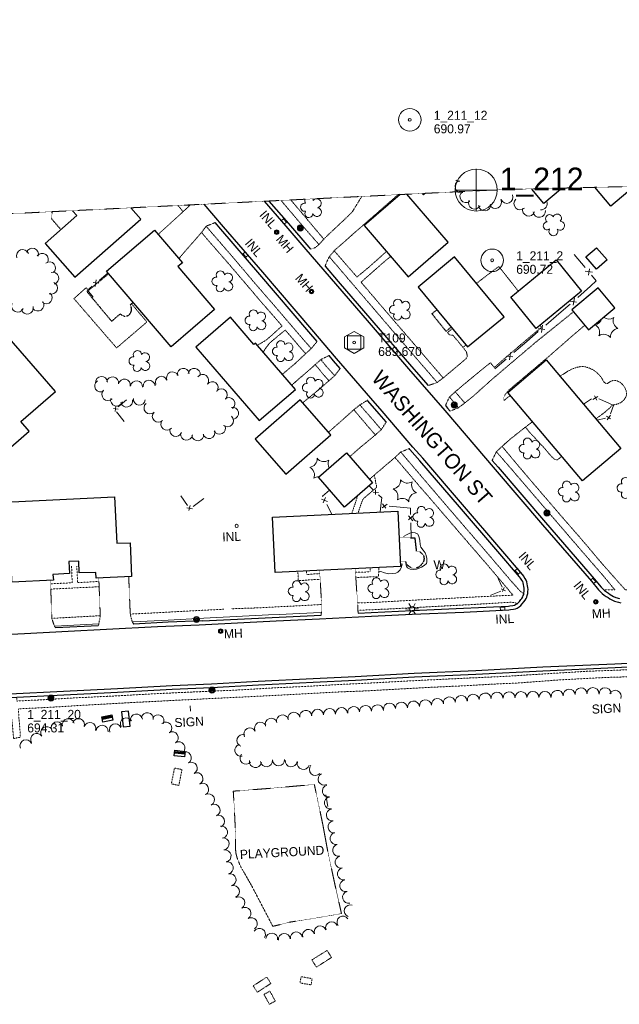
# Model space of a CAD drawing. Extents: x 863487 to 870045, y 569252 to 575761.
# Tile 34 of 66: x 866346 to 866745, y 572063 to 572718. Entities that reach past the tile are written whole.
import ezdxf
from ezdxf.enums import TextEntityAlignment as Align

# ---------------------------------------------------------------- set-up
doc = ezdxf.new("R2010")
doc.units = 0
doc.header["$LTSCALE"] = 0.005
doc.header["$MEASUREMENT"] = 0
doc.linetypes.add('DGN Style 3', pattern=[37.5, 25, -12.5])
doc.linetypes.add('DGN Style 5', pattern=[20, 10, -10])
for name, color, linetype, lineweight in [('E_BLD', 241, 'Continuous', 25), ('E_BMGRD', 2, 'Egr', 15), ('E_DRN_Grate', 5, 'Continuous', 15), ('E_DTM_RandomShots', 50, 'Continuous', 53), ('E_DWY', 2, 'DGN Style 3', 15), ('E_DWY_PE', 2, 'DGN Style 3', 15), ('E_LAND_Vegetation', 3, 'Continuous', 15), ('E_MAP_Control', 4, 'Continuous', 15), ('E_MAP_Limits', 3, 'DGN Style 3', 15), ('E_MAP_PassPoints', 40, 'Continuous', 15), ('E_MISCPROP', 30, 'Continuous', 15), ('E_MISCPROP_HvyDash', 241, 'DGN Style 3', 25), ('E_MISCPROP_HvyLine', 241, 'Continuous', 25), ('E_MISCPROP_Railing', 30, 'Continuous', 15), ('E_PATH_Sidewalk', 2, 'DGN Style 5', 15), ('E_RDWY', 21, 'Continuous', 25), ('E_RDWY_AsphConc', 200, 'Continuous', 25), ('E_RDWY_Name', 21, 'Continuous', 15)]:
    doc.layers.add(name, color=color, linetype=linetype, lineweight=lineweight)
doc.styles.add('Style-IGR_FONT_0', font='IGR_FONT_0.shx')
doc.styles.add('Style-IGR_FONT_1', font='IGR_FONT_1.shx')
doc.linetypes.add('Egr', pattern='A,20,[34,dgnlstyle-ewdotudls.shx,S=0.03732,R=0,X=0,Y=0],20', length=40)

# ---------------------------------------------------------------- blocks, each defined once
blk = doc.blocks.new('TP')
at = {"layer": 'E_MAP_Control', "color": 161, "linetype": 'Continuous', "lineweight": 0, "flags": 128}
for points in [[(-6.41, 3.76), (-6.41, -3.63), (0.05, -7.35), (6.44, -3.69), (6.44, 3.64), (-0.08, 7.36)], [(-4.5, -4.5), (-4.5, 4.5), (4.5, 4.5), (4.5, -4.5)]]:
    blk.add_lwpolyline(points, close=True, dxfattribs=at)
at = {"layer": 'E_MAP_Control', "color": 161, "linetype": 'Continuous', "lineweight": 0}
blk.add_circle((0, 0), 0.871, dxfattribs=at)
blk = doc.blocks.new('PP')
at = {"layer": 'E_MAP_PassPoints', "color": 40, "linetype": 'Continuous', "lineweight": 0}
for radius in [7.5, 0.96]:
    blk.add_circle((0, 0), radius, dxfattribs=at)
blk = doc.blocks.new('PHOTOC')
at = {"layer": 'E_MAP_Limits', "color": 73, "linetype": 'Continuous', "lineweight": 0}
for p, q in [((0.12, 14.06), (0.06, -13.8)), ((-13.79, 0.03), (14.12, 0.01))]:
    blk.add_line(p, q, dxfattribs=at)
blk.add_circle((0.17, 0.04), 14, dxfattribs=at)
blk = doc.blocks.new('INLT')
at = {"layer": 'E_MISCPROP_Railing', "color": 40, "linetype": 'Continuous', "lineweight": 0, "flags": 128}
blk.add_lwpolyline([(3, -2), (3, 0), (0, 0), (0, -2), (3, -2)], dxfattribs=at)
blk = doc.blocks.new('INL_2')
at = {"layer": 'E_MISCPROP_Railing', "color": 40, "linetype": 'Continuous', "lineweight": 0, "style": 'Style-IGR_FONT_0'}
blk.add_text('INL', height=6, rotation=0.00004, dxfattribs=at).set_placement((-5.74, -3.01))
blk = doc.blocks.new('INL_3')
at = {"layer": 'E_MISCPROP_Railing', "color": 40, "linetype": 'Continuous', "lineweight": 0, "style": 'Style-IGR_FONT_0'}
blk.add_text('INL', height=6, rotation=0.00008, dxfattribs=at).set_placement((-5.74, -3.01))
blk = doc.blocks.new('INL_4')
at = {"layer": 'E_MISCPROP_Railing', "color": 40, "linetype": 'Continuous', "lineweight": 0, "style": 'Style-IGR_FONT_0'}
blk.add_text('INL', height=6, rotation=0.00017, dxfattribs=at).set_placement((-5.74, -3.01))
blk = doc.blocks.new('INL_5')
at = {"layer": 'E_MISCPROP_Railing', "color": 40, "linetype": 'Continuous', "lineweight": 0, "style": 'Style-IGR_FONT_0'}
blk.add_text('INL', height=6, rotation=359.99991, dxfattribs=at).set_placement((-5.74, -3.01))
blk = doc.blocks.new('INL_6')
at = {"layer": 'E_MISCPROP_Railing', "color": 40, "linetype": 'Continuous', "lineweight": 0, "style": 'Style-IGR_FONT_0'}
blk.add_text('INL', height=6, rotation=359.99994, dxfattribs=at).set_placement((-5.74, -3.01))
blk = doc.blocks.new('INL_11')
at = {"layer": 'E_MISCPROP_Railing', "color": 40, "linetype": 'Continuous', "lineweight": 0, "style": 'Style-IGR_FONT_0'}
blk.add_text('INL', height=6, rotation=0.00001, dxfattribs=at).set_placement((-5.74, -3.01))
blk = doc.blocks.new('MHO')
at = {"layer": 'E_DRN_Grate', "color": 20, "linetype": 'Continuous', "lineweight": 0}
for centre, radius in [((0.06, 0.01), 1.5), ((0.07, 0.01), 1.22), ((0.06, 0), 0.968), ((0.03, -0.01), 0.605)]:
    blk.add_circle(centre, radius, dxfattribs=at)
blk = doc.blocks.new('MHO_1')
at = {"layer": 'E_DRN_Grate', "color": 20, "linetype": 'Continuous', "lineweight": 0}
for centre, radius in [((0.06, 0.01), 1.5), ((0.07, 0.01), 1.22), ((0.06, 0), 0.968), ((0.03, -0.01), 0.605)]:
    blk.add_circle(centre, radius, dxfattribs=at)
blk = doc.blocks.new('POLE_1')
at = {"layer": 'E_MISCPROP', "color": 20, "linetype": 'Continuous', "lineweight": 0}
for centre, radius in [((-0.01, 0.02), 2.02), ((-0.01, 0.03), 1.52), ((0, -0.01), 1.01), ((0, 0), 0.502)]:
    blk.add_circle(centre, radius, dxfattribs=at)
blk = doc.blocks.new('LTP_1')
at = {"layer": 'E_MISCPROP', "color": 20, "linetype": 'Continuous', "lineweight": 0}
for p, q in [((-1.63, 0.07), (-4.24, 0.14)), ((-0.8, 1.43), (-2, 3.73)), ((0.9, 1.42), (2.27, 3.65)), ((-0.88, -1.42), (-2.24, -3.61)), ((0.76, -1.47), (2, -3.65)), ((1.64, -0.02), (4.16, -0.09))]:
    blk.add_line(p, q, dxfattribs=at)
blk.add_circle((0, 0), 1.64, dxfattribs=at)
blk = doc.blocks.new('SIGN_1')
at = {"layer": 'E_MISCPROP', "color": 20, "linetype": 'Continuous', "lineweight": 0, "style": 'Style-IGR_FONT_0'}
blk.add_text('SIGN', height=6, rotation=0.00002, dxfattribs=at).set_placement((-9.61, -0.01), align=Align.MIDDLE_LEFT)
blk = doc.blocks.new('PLAY')
at = {"layer": 'E_BMGRD', "color": 51, "linetype": 'Continuous', "lineweight": 0, "style": 'Style-IGR_FONT_0'}
blk.add_text('PLAYGROUND', height=6, rotation=359.99992, dxfattribs=at).set_placement((-1.19, -0.3), align=Align.MIDDLE_CENTER)
blk = doc.blocks.new('TREE')
at = {"layer": 'E_LAND_Vegetation', "color": 93, "linetype": 'Continuous', "lineweight": 0}
for centre, radius, start, end in [((-1.47, 4.28), 2.78, 1.39463, 209.16762), ((-4.47, 0.2), 2.78, 78.07164, 279.08269), ((3.57, 2.42), 2.97, 278.42374, 139.65762), ((-2.01, -4.2), 2.61, 140.77979, 358.71239), ((3.46, -3.43), 2.97, 196.07455, 79.04782)]:
    blk.add_arc(centre, radius, start, end, dxfattribs=at)
blk = doc.blocks.new('PINEL')
at = {"layer": 'E_LAND_Vegetation', "color": 93, "linetype": 'Continuous', "lineweight": 0}
for centre, start, end in [((-8.14, 7.32), 275.21134, 0.97625), ((2.26, 10.71), 215.21134, 300.97625), ((-10.4, -3.39), 335.21134, 60.97625), ((10.41, 3.41), 155.21135, 240.97626), ((-2.25, -10.7), 35.21135, 120.97626), ((8.15, -7.3), 95.21135, 180.97626)]:
    blk.add_arc(centre, 5.72, start, end, dxfattribs=at)
blk = doc.blocks.new('WAL_1')
at = {"layer": 'E_MISCPROP_Railing', "color": 40, "linetype": 'Continuous', "lineweight": 0, "style": 'Style-IGR_FONT_0'}
blk.add_text('W', height=6, rotation=0.00001, dxfattribs=at).set_placement((-2.27, -0.34), align=Align.MIDDLE_LEFT)

msp = doc.modelspace()

# ---------------------------------------------------------------- linework, layer by layer
at = {"layer": 'E_BLD'}
for p, q in [((866410.39, 572369.87, 696.81), (866419.24, 572370.28, 697.41)), ((866420.16, 572347.73, 696.88), (866420.28, 572347.73, 697.45))]:
    msp.add_line(p, q, dxfattribs=at)
for points in [[(866369.53, 572470.92, 697.04), (866294.3, 572557.14, 696.93)], [(866334.6, 572429.25, 697.13), (866352.08, 572444.45, 697.04), (866346.46, 572450.96, 701.69), (866369.53, 572470.92, 697.04)], [(866420.16, 572347.73, 696.88), (866396.57, 572346.63, 696.78), (866396.52, 572350.38, 697.09), (866385.41, 572350.12, 696.67), (866385.1, 572358.09, 696.94), (866378.52, 572357.81, 697.26), (866378.87, 572349.68, 696.93), (866367.93, 572349.1, 697.3), (866368.2, 572345.25, 696.86), (866340.59, 572343.94, 696.75), (866340.47, 572347.91, 697.34), (866329.58, 572347.42, 696.79), (866329.17, 572355.47, 697.41), (866322.55, 572355.15, 697.7), (866322.98, 572347.1, 697.04), (866312.03, 572346.51, 697.03), (866312.25, 572342.63, 696.88), (866288.72, 572341.58, 696.89), (866287.13, 572371.82, 696.98), (866296.22, 572372.29, 696.89), (866294.76, 572395.34, 696.81), (866408.9, 572400.84, 696.82), (866410.39, 572369.87, 696.81)], [(866419.24, 572370.28, 697.41), (866420.28, 572347.73, 697.45)]]:
    msp.add_polyline3d(points, dxfattribs=at)
at = {"layer": 'E_DTM_RandomShots', "linetype": 'Continuous'}
for points in [[(866400.98, 572253.28), (866406.94, 572254.58)], [(866449.3, 572230.87), (866455.37, 572230.25)]]:
    msp.add_lwpolyline(points, dxfattribs=at)
at = {"layer": 'E_DWY', "color": 51, "linetype": 'DGN Style 3', "flags": 128}
for points in [[(866539.34, 572565.61), (866542.3, 572566.6), (866543.37, 572567.38), (866544.84, 572568.58), (866549.07, 572573.26), (866563.75, 572587.1), (866567.2, 572590.54), (866573.48, 572600.76)], [(866597.62, 572601.95), (866569.12, 572577), (866555.28, 572564.77), (866551.65, 572560.28), (866549.99, 572556.8), (866549.08, 572554.33)], [(866459.02, 572595.14), (866458.66, 572594.42), (866454.65, 572590.77), (866451.14, 572587.49), (866443.99, 572580.98), (866437.96, 572575.51)], [(866475.82, 572583.32), (866469.94, 572581.01), (866466.79, 572576.73), (866461.24, 572570.43), (866455.92, 572564.32), (866452.95, 572560.85), (866451.76, 572559.36)], [(866677.6, 572537.85), (866674.2, 572542.18), (866664.75, 572554.14), (866657.22, 572548.54), (866649.89, 572542.95)], [(866632.31, 572457.86), (866637.86, 572460.11), (866641.99, 572463.24), (866647.54, 572467.7), (866658.83, 572477.81), (866660.64, 572479.4), (866689.08, 572503.55), (866714.34, 572523.92)], [(866629.14, 572461.55), (866631.83, 572467.2), (866631.81, 572467.19), (866635.88, 572470.88), (866642.6, 572476.58), (866654.89, 572486.7), (866659.15, 572490.05), (866661.68, 572486.95), (866679.53, 572502.27), (866693.15, 572513.66), (866692.16, 572515.02)], [(866721.83, 572514.95), (866717.71, 572511.42), (866714.98, 572509.09), (866699.05, 572495.15), (866671.32, 572471.75), (866669.86, 572470.04), (866668.79, 572468.62), (866668.24, 572467.63), (866668.08, 572466.76), (866668.06, 572466.01), (866668.11, 572465.22), (866668.14, 572464.87), (866671.05, 572467.3), (866672.49, 572468.36)], [(866543.79, 572504.21), (866539.96, 572499.66), (866529.37, 572489.79), (866524.72, 572485.8), (866520.58, 572482.38)], [(866642.85, 572501.88), (866640.87, 572500.33), (866643.15, 572497.24), (866643.78, 572494.63), (866643.31, 572493.44), (866642.73, 572492.64), (866637.99, 572488.58), (866627.77, 572480.05), (866623.69, 572476.91), (866617.62, 572474.85)], [(866551.71, 572494.84), (866546.35, 572492.27), (866542.44, 572488.78), (866537.55, 572484.43), (866531.98, 572479.65), (866529.32, 572477.3), (866526.81, 572475.15)], [(866559.12, 572486.18), (866555.42, 572481.41), (866551.55, 572478.03), (866543.81, 572471.31), (866534.27, 572463.47)], [(866577.3, 572465.13), (866572.19, 572462), (866568.03, 572458.65), (866558.68, 572450.28), (866554.13, 572446.33), (866551.36, 572443.88)], [(866589.81, 572450.68), (866586.52, 572445.58), (866582.65, 572442.11), (866570.95, 572432.39), (866565.51, 572427.54)], [(866660.3, 572425.11), (866663.09, 572430.85), (866666.72, 572434.28), (866672.37, 572439.24), (866681.18, 572446.26), (866685.1, 572449.24), (866687.21, 572450.92)], [(866605.02, 572432.93), (866599.32, 572430.53), (866595.39, 572426.87), (866581.88, 572415.34), (866578.61, 572412.43)], [(866546.53, 572322.13), (866546.72, 572328.93), (866546.71, 572328.92), (866546.42, 572335.09), (866545.78, 572346.02), (866545.55, 572349.76), (866545.46, 572351.94)], [(866571.17, 572323.44), (866570.89, 572325.11), (866570.78, 572330.14), (866570.02, 572339.28), (866569.58, 572346.53), (866569.4, 572350.64), (866569.32, 572353.1)], [(866487.94, 572204.89), (866511.62, 572206.7), (866541.92, 572209.36), (866547.61, 572182.43), (866550.84, 572164.9), (866555.48, 572143.36), (866559.97, 572123.39), (866539.3, 572119.84), (866525.57, 572117.7), (866514.24, 572114.9)], [(866514.28, 572114.91), (866499.91, 572142.45), (866497.7, 572146.26), (866492.99, 572154.49), (866491.95, 572156.82), (866490.4, 572160.81), (866489.76, 572163.43), (866489.45, 572165.96), (866489.33, 572169.13), (866489.38, 572172.92), (866489.42, 572176.2), (866489.25, 572179.28), (866489.21, 572182.99), (866488.96, 572185.51), (866488.87, 572188.74), (866488.77, 572191.18), (866487.94, 572204.89)]]:
    msp.add_lwpolyline(points, dxfattribs=at)
at = {"layer": 'E_DWY_PE'}
for points in [[(866367.19, 572319.68, 693.35), (866366.23, 572345.16, 694.48)], [(866398.43, 572346.72, 694.48), (866399.42, 572321.4, 692.42)], [(866419.36, 572322.47, 691.87), (866418.34, 572347.64, 694.45)], [(866367.19, 572319.68, 693.35), (866368.98, 572314.45, 0), (866369.76, 572313.64, 0)]]:
    msp.add_polyline3d(points, dxfattribs=at)
at = {"layer": 'E_LAND_Vegetation', "color": 93, "linetype": 'Continuous'}
msp.add_line((866549.61, 572202.51), (866550.92, 572194.61), dxfattribs=at)
for centre, radius, start, end in [((866638.21, 572615.07), 4.09, 238.90389, 277.77272), ((866639.66, 572607.34), 4.09, 111.19269, 286.25448), ((866538.4, 572597.84), 2.78, 157.31379, 211.70298), ((866538.4, 572597.84), 2.78, 3.92998, 28.31452), ((866543.52, 572596.21), 2.97, 280.95909, 142.19297), ((866642.9, 572600.77), 4.09, 126.90402, 306.8887), ((866648.57, 572596.49), 4.09, 152.77441, 332.75908), ((866662.42, 572596.89), 4.09, 205.62647, 25.61115), ((866669.98, 572600.24), 4.09, 202.92361, 22.90829), ((866678.92, 572595.89), 4.09, 133.45381, 313.43849), ((866535.58, 572593.63), 2.78, 80.607, 281.61804), ((866543.66, 572590.35), 2.97, 198.60991, 81.58318), ((866655.28, 572595.25), 4.09, 185.89688, 5.88156), ((866684.65, 572591.81), 4.09, 162.38217, 342.36685), ((866692.82, 572595.94), 4.09, 264.84885, 24.85731), ((866538.23, 572589.35), 2.61, 143.31514, 1.24775), ((866691.65, 572590.99), 4.09, 187.36777, 7.35245), ((866347.73, 572561.33), 4.03, 19.62269, 199.60736), ((866354.2, 572562.28), 4.03, 340.72153, 160.70621), ((866360.75, 572558.89), 4.03, 324.16951, 144.15418), ((866365.6, 572553.22), 4.03, 308.71817, 128.70285), ((866367.74, 572546.36), 4.03, 285.91206, 105.89673), ((866366.93, 572539.78), 4.03, 248.18541, 68.17008), ((866363.38, 572533.34), 4.03, 231.00501, 50.98969), ((866344.41, 572527.81), 4.03, 154.93673, 334.92141), ((866350.81, 572526.45), 4.03, 194.58616, 14.57084), ((866357.8, 572528.49), 4.03, 214.82003, 34.80471), ((866727.87, 572521.04), 5.72, 277.74676, 344.11688), ((866738.11, 572524.9), 5.72, 231.22771, 303.51167), ((866746.57, 572517.96), 5.72, 157.74676, 243.51167), ((866726.09, 572510.25), 5.72, 337.74676, 63.51167), ((866734.55, 572503.31), 5.72, 37.74676, 123.51167), ((866744.79, 572507.16), 5.72, 97.74677, 183.51168), ((866400.21, 572476.88), 4, 4.56973, 184.55441), ((866407.61, 572476.67), 4, 349.84516, 169.82984), ((866440.09, 572477.03), 4, 21.95102, 201.93569), ((866447.51, 572480), 4, 21.69278, 201.67746), ((866454.6, 572482.33), 4, 7.54728, 187.53195), ((866461.94, 572482.33), 4, 351.68439, 171.66907), ((866467.56, 572478.35), 4, 322.45552, 142.4402), ((866399.73, 572474.7), 4, 121.87108, 301.85576), ((866415.43, 572475.22), 4, 348.71274, 168.69742), ((866423.56, 572474.09), 4, 354.77269, 174.75737), ((866431.88, 572474.43), 4, 4.2628, 184.24748), ((866473.9, 572473.47), 4, 322.45552, 142.4402), ((866404.48, 572468.94), 4, 135.21926, 315.20394), ((866479.98, 572468.69), 4, 315.35806, 135.34273), ((866410.28, 572465.23), 4, 163.84229, 343.82697), ((866416.92, 572464.53), 4, 193.56359, 13.54827), ((866425.41, 572465.83), 4, 174.21148, 354.19616), ((866432.52, 572459.99), 4, 131.14755, 311.13223), ((866485, 572462.87), 4, 307.33699, 127.32167), ((866438.04, 572454.44), 4, 135.61744, 315.60212), ((866484.04, 572451.38), 4, 229.11948, 49.10416), ((866487.49, 572456.4), 4, 281.28814, 101.27282), ((866443.79, 572449.14), 4, 140.20339, 320.18807), ((866478.81, 572446.54), 4, 205.97022, 25.9549), ((866449.7, 572444.96), 4, 160.79048, 340.77516), ((866456.82, 572442.56), 4, 173.78854, 353.77322), ((866464.27, 572442.12), 4, 187.46154, 7.44621), ((866471.79, 572443.6), 4, 195.86774, 15.85241), ((866538.06, 572426.12), 5.72, 277.74676, 3.51167), ((866548.3, 572429.98), 5.72, 217.74676, 303.51167), ((866556.76, 572423.04), 5.72, 157.74676, 211.10982), ((866536.28, 572415.33), 5.72, 337.74676, 63.51167), ((866544.74, 572408.39), 5.72, 87.6741, 123.51167), ((866663.51, 572266.74), 4, 1.93689, 181.92157), ((866671.51, 572267.01), 4, 1.93689, 181.92157), ((866679.48, 572267.15), 4, 0.86447, 180.84915), ((866687.46, 572267.22), 4, 0.06065, 180.04533), ((866695.46, 572267.23), 4, 0.06065, 180.04533), ((866703.66, 572268.01), 4, 6.31831, 186.30298), ((866711.59, 572268.77), 4, 5.32036, 185.30504), ((866719.47, 572269.59), 4, 2.89516, 182.87983), ((866727.39, 572269.85), 4, 0.80051, 180.78519), ((866735.48, 572269.76), 4, 3.39383, 183.37851), ((866742.25, 572268.06), 4, 336.98357, 156.96825), ((866599.86, 572260.06), 4, 3.43944, 183.42412), ((866607.94, 572260.86), 4, 6.55376, 186.53844), ((866615.89, 572261.74), 4, 6.03459, 186.01927), ((866623.91, 572262.59), 4, 7.83478, 187.81946), ((866631.85, 572263.68), 4, 7.83478, 187.81946), ((866639.73, 572264.51), 4, 5.69381, 185.67849), ((866647.75, 572265.43), 4, 7.36278, 187.34746), ((866655.62, 572266.22), 4, 4.68172, 184.66639), ((866528.32, 572253.48), 4, 8.33398, 188.31866), ((866536.24, 572254.64), 4, 8.33398, 188.31866), ((866544.08, 572255.4), 4, 4.71349, 184.69817), ((866552.04, 572255.97), 4, 3.83369, 183.81837), ((866560.03, 572256.51), 4, 4.05096, 184.03564), ((866568.11, 572257.18), 4, 6.58684, 186.57152), ((866575.96, 572257.96), 4, 3.34654, 183.33121), ((866583.95, 572258.42), 4, 3.34654, 183.33121), ((866591.87, 572259.58), 4, 3.43944, 183.42412), ((866370.71, 572247.07), 4, 24.02568, 204.01036), ((866378.08, 572249.1), 4, 14.35266, 194.33734), ((866384.88, 572249.16), 4, 341.74703, 161.73171), ((866416.74, 572249.67), 4, 29.02879, 209.01347), ((866423.52, 572252.23), 4, 9.71481, 189.69948), ((866430.76, 572253.13), 4, 351.72491, 171.70958), ((866437.81, 572251.72), 4, 331.21825, 151.20293), ((866443.03, 572246.9), 4, 309.87289, 129.85757), ((866506.05, 572246.83), 4, 28.19492, 208.1796), ((866513.2, 572249.44), 4, 17.99765, 197.98233), ((866520.72, 572251.68), 4, 13.56438, 193.54906), ((866363.78, 572243.86), 4, 33.72499, 213.70967), ((866392.47, 572246.65), 4, 341.2757, 161.26038), ((866400.65, 572244.79), 4, 352.65994, 172.64462), ((866409.53, 572245.77), 4, 23.76831, 203.75299), ((866447.31, 572240.48), 4, 302.25535, 122.24003), ((866498.99, 572243.04), 4, 28.19492, 208.1796), ((866349.92, 572235.05), 4, 22.25924, 202.24391), ((866357.07, 572239.4), 4, 32.56079, 212.54547), ((866451.81, 572233.79), 4, 303.67735, 123.66203), ((866494.32, 572238.56), 4, 70.61732, 250.602), ((866456.02, 572227.11), 4, 300.68068, 120.66535), ((866492.98, 572232.14), 4, 103.77724, 283.76192), ((866496.44, 572226.83), 4, 139.51787, 319.50254), ((866502.71, 572224.59), 4, 169.9702, 349.95488), ((866509.99, 572225.12), 4, 187.78448, 7.76916), ((866518.11, 572225.78), 4, 183.86276, 3.84743), ((866526.45, 572225.12), 4, 173.41872, 353.40339), ((866459.98, 572220.25), 4, 298.43498, 118.41965), ((866534.54, 572223.3), 4, 165.32067, 345.30535), ((866542.59, 572219.41), 4, 136.96707, 316.95175), ((866463.75, 572213.21), 4, 297.80654, 117.79122), ((866548.38, 572212.92), 4, 115.22163, 295.20631), ((866467.58, 572206.13), 4, 298.93284, 118.91752), ((866551.19, 572204.99), 4, 103.13724, 283.12191), ((866471.41, 572199.12), 4, 298.38444, 118.36912), ((866552.65, 572196.99), 4, 99.4112, 279.39587), ((866475.15, 572192.2), 4, 294.47145, 114.45613), ((866553.91, 572189.06), 4, 98.92611, 278.91079), ((866478.15, 572184.94), 4, 290.58445, 110.56913), ((866480.2, 572177.57), 4, 281.49657, 101.48125), ((866555, 572181.08), 4, 97.58925, 277.57392), ((866481.23, 572169.82), 4, 276.23523, 96.21991), ((866556.37, 572173.34), 4, 101.61699, 281.60167), ((866482.5, 572161.79), 4, 279.79528, 99.77996), ((866558.07, 572165.57), 4, 103.00448, 282.98916), ((866559.74, 572157.66), 4, 101.06661, 281.05129), ((866483.99, 572153.88), 4, 280.92996, 100.91464), ((866561.32, 572149.84), 4, 101.64584, 281.63052), ((866485.81, 572145.95), 4, 284.36003, 104.34471), ((866562.9, 572141.97), 4, 101.26014, 281.24482), ((866488.13, 572138.1), 4, 289.56216, 109.54683), ((866491.69, 572130.59), 4, 298.32198, 118.30666), ((866564.67, 572134.24), 4, 103.36272, 283.3474), ((866495.69, 572123.54), 4, 301.13924, 121.12392), ((866565.81, 572125.22), 4, 70.0803, 250.06498), ((866499.92, 572116.7), 4, 302.08496, 122.06964), ((866561.01, 572117.68), 4, 34.31063, 214.29531), ((866505.37, 572109.63), 4, 328.36278, 148.34746), ((866545.8, 572111.22), 4, 18.93899, 198.92367), ((866553.42, 572114.02), 4, 21.83286, 201.81753), ((866513.52, 572106.43), 4, 354.15602, 174.1407), ((866521.93, 572106.13), 4, 6.53269, 186.51737), ((866529.97, 572107.22), 4, 9.27577, 189.26045), ((866538.02, 572108.86), 4, 15.39476, 195.37944)]:
    msp.add_arc(centre, radius, start, end, dxfattribs=at)
at = {"layer": 'E_MAP_Limits', "color": 73, "linetype": 'DGN Style 3', "flags": 128}
for points in [[(867461.31, 573082.71), (867422.93, 573049.71), (867300.69, 572945.98), (867185.47, 572846.95), (867090.58, 572766.2), (866982.7, 572673.73), (866920.74, 572621.43), (866864.04, 572616.79), (866775.8, 572607.98), (866666.37, 572605.33)], [(865515.79, 572562.58), (866055.19, 572576.92), (866319.09, 572588.26), (866674.13, 572605.71)]]:
    msp.add_lwpolyline(points, dxfattribs=at)
at = {"layer": 'E_MISCPROP', "color": 20, "linetype": 'Continuous'}
msp.add_line((866459.42, 572258.14), (866459.35, 572261.61), dxfattribs=at)
at = {"layer": 'E_MISCPROP_HvyDash', "color": 241, "linetype": 'DGN Style 3', "flags": 128}
for points in [[(866373.19, 572578.64), (866367.01, 572585.9), (866367.42, 572590.63)], [(866405.01, 572549.39), (866390.52, 572537.38), (866406.95, 572517.71), (866412.71, 572522.6), (866413.23, 572522.21), (866414.09, 572521.64), (866415.12, 572521.16), (866416.1, 572521.04), (866416.9, 572521.15), (866417.93, 572521.51), (866418.89, 572522.22), (866420.05, 572524.24), (866420.26, 572525.27), (866420.18, 572526.34), (866419.95, 572527.06), (866419.71, 572527.72), (866419.4, 572528.47), (866419.29, 572528.61), (866421.32, 572530.29)], [(866632.99, 572513.81), (866629.69, 572510.92), (866620.22, 572522.68), (866623.5, 572525.31)], [(866598.27, 572373.55), (866608.77, 572373.61), (866609.79, 572364.66), (866610.3, 572364.64), (866611.45, 572364.46), (866612.27, 572364.13), (866613.16, 572363.4), (866614.11, 572362.38), (866614.73, 572361.21), (866615.01, 572359.65), (866614.68, 572357.99), (866614.11, 572356.85), (866613.4, 572355.87), (866612.21, 572354.61), (866611.3, 572353.95), (866609.97, 572353.47), (866608.79, 572353.2), (866607.75, 572353.23), (866606.92, 572353.41), (866606.09, 572353.7), (866605.09, 572354.42), (866603.75, 572355.53), (866603.12, 572356.4), (866602.82, 572357.71), (866599.05, 572357.51)]]:
    msp.add_lwpolyline(points, dxfattribs=at)
at = {"layer": 'E_MISCPROP_HvyLine', "color": 241, "linetype": 'Continuous', "flags": 128}
for points in [[(866705.07, 572606.27), (866705.76, 572605.45), (866694.61, 572596.03), (866686.6, 572605.52), (866686.97, 572605.83)], [(866754.9, 572607.48), (866739.39, 572594.25), (866728.65, 572606.84)], [(866599.05, 572602.02), (866575.11, 572581.38), (866604.47, 572547.31), (866631.09, 572570.25), (866603.51, 572602.24)], [(866613.73, 572602.74), (866614.48, 572601.88), (866615.57, 572602.83)], [(866380.93, 572591.3), (866383.84, 572587.98), (866362.81, 572569.54), (866382.48, 572547.1), (866426.46, 572585.65), (866419.84, 572593.21)]]:
    msp.add_lwpolyline(points, dxfattribs=at)
for points in [[(866446.6, 572500.72), (866403.64, 572550.99), (866435.59, 572578.29), (866454.07, 572556.67), (866451.01, 572554.06), (866475.49, 572525.41)], [(866729.82, 572566.64), (866736.78, 572558.49), (866729.69, 572552.43), (866722.72, 572560.58)], [(866610.99, 572540.46), (866643.94, 572500.56), (866668.29, 572520.67), (866635.33, 572560.57)], [(866672.64, 572533.8), (866702.87, 572558.5), (866719.88, 572537.67), (866689.65, 572512.97)], [(866724.34, 572511.94), (866742.01, 572526.68), (866730.95, 572539.95), (866713.27, 572525.21)], [(866463.02, 572500.55), (866505.26, 572451.52), (866529.31, 572472.24), (866502.72, 572503.1), (866501.64, 572502.18), (866485.99, 572520.34)], [(866696.33, 572491.92), (866746.01, 572433.09), (866720.47, 572411.53), (866670.8, 572470.36)], [(866522.87, 572415.91), (866552.91, 572442.1), (866532.59, 572465.4), (866502.55, 572439.2)], [(866563.34, 572430.04), (866580.62, 572410.11), (866561.91, 572393.88), (866544.63, 572413.81)], [(866514, 572387.32), (866597.41, 572391.38), (866599.19, 572354.55), (866515.78, 572350.5)]]:
    msp.add_lwpolyline(points, close=True, dxfattribs=at)
at = {"layer": 'E_MISCPROP_Railing', "color": 40, "linetype": 'Continuous'}
for p, q in [((866724.45, 572548.36), (866725.09, 572552.56)), ((866727.06, 572550.32), (866722.16, 572551.09)), ((866398.54, 572542.96), (866394.78, 572543.53)), ((866396.78, 572545.29), (866396.09, 572540.91)), ((866714.33, 572528.47), (866715.04, 572533.38)), ((866712.33, 572531.06), (866716.55, 572530.47)), ((866693.04, 572510.22), (866693.76, 572515.13)), ((866691.05, 572512.81), (866695.26, 572512.22)), ((866669.76, 572494.56), (866673.97, 572493.97)), ((866671.75, 572491.97), (866672.47, 572496.88)), ((866730.71, 572467.58), (866727.34, 572465.71)), ((866730.05, 572465.14), (866728.43, 572468.01)), ((866409.8, 572461.1), (866409.24, 572457.54)), ((866411.23, 572459.2), (866408.17, 572459.67)), ((866736.38, 572454.54), (866739.11, 572452.69)), ((866736.89, 572452.06), (866739.06, 572455.23)), ((866581.04, 572403.87), (866584.58, 572403.73)), ((866582.73, 572405.48), (866582.63, 572402.45)), ((866459.14, 572394.99), (866458.43, 572391.76)), ((866546.59, 572399.24), (866550.69, 572397.6)), ((866549.24, 572400.43), (866547.85, 572396.9)), ((866587, 572393.4), (866590.44, 572395.93)), ((866587.38, 572396.18), (866589.57, 572393.25)), ((866457.02, 572393.6), (866460.78, 572392.75)), ((866604.53, 572388.06), (866607.4, 572384.9)), ((866607.33, 572387.97), (866604.64, 572385.49)), ((866666.38, 572339.58), (866669.27, 572338.32)), ((866668.3, 572340.37), (866667.23, 572337.88))]:
    msp.add_line(p, q, dxfattribs=at)
at = {"layer": 'E_MISCPROP_Railing', "color": 40, "linetype": 'Continuous', "flags": 128}
for points in [[(866722.21, 572553.38), (866714.88, 572562.1)], [(866404.63, 572549.83), (866398.59, 572544.76)], [(866725.68, 572541.1), (866729.55, 572544.64), (866726.47, 572548.3)], [(866394.05, 572540.96), (866390.88, 572538.3), (866394.77, 572533.66)], [(866717.28, 572533.41), (866725.68, 572541.1)], [(866704.69, 572522.52), (866712.3, 572529.04)], [(866696.04, 572515.1), (866704.69, 572522.52)], [(866683.4, 572504.27), (866691.01, 572510.79)], [(866674.75, 572496.85), (866683.4, 572504.27)], [(866662.12, 572486.02), (866669.72, 572492.54)], [(866416.85, 572465.33), (866411.27, 572460.67)], [(866726.5, 572465.98), (866721.17, 572462.51)], [(866738.38, 572462.9), (866732.04, 572465.91), (866731.31, 572466.06)], [(866739.14, 572456.04), (866741.02, 572461.65), (866738.38, 572462.9)], [(866410.11, 572457.35), (866415.38, 572450.98)], [(866730.25, 572451.75), (866735.67, 572453.15)], [(866578.34, 572408.13), (866581.29, 572405.35)], [(866552.02, 572405.29), (866547.25, 572401.34), (866547.5, 572400.87)], [(866584.73, 572402.11), (866586.91, 572400.06), (866586.28, 572394.97)], [(866452.98, 572401.43), (866457.58, 572395.14)], [(866461.17, 572394.48), (866468.36, 572399.68)], [(866550.19, 572395.63), (866553.47, 572389.24)], [(866585.68, 572390.81), (866586.26, 572394.8)], [(866591.8, 572394.52), (866601.58, 572393.72)], [(866601.58, 572393.72), (866605.91, 572393.37), (866606.01, 572389.1)], [(866606.14, 572383.4), (866606.36, 572373.59)], [(866601.2, 572374.31), (866603.7, 572375.81), (866605.45, 572376.67), (866607.53, 572377.01), (866609.04, 572376.9), (866610.66, 572376.1), (866611.58, 572374.59), (866612.07, 572371.67), (866612.29, 572369.06), (866612.79, 572367.26), (866614.36, 572365.24), (866615.63, 572363.54), (866616.38, 572361.69), (866616.7, 572359.75), (866616.91, 572357.44), (866616.64, 572356.47), (866615.01, 572355.06), (866613.18, 572353.96), (866611.2, 572353.1), (866609.82, 572352.75), (866607.82, 572352.49), (866605.64, 572352.64), (866604.02, 572353.53), (866603.22, 572354.72), (866602.82, 572355.76)], [(866600.36, 572356.13), (866599.97, 572354.15), (866599.07, 572352.24), (866597.56, 572350.76), (866596.22, 572350.11), (866594.26, 572349.69), (866591.41, 572349.67), (866588.54, 572350.21), (866586.21, 572351.01), (866585.02, 572351.44)], [(866664.32, 572346.49), (866667.06, 572340.73)], [(866666.17, 572337.99), (866659.41, 572335.34)]]:
    msp.add_lwpolyline(points, dxfattribs=at)
at = {"layer": 'E_MISCPROP_Railing', "color": 40, "linetype": 'Continuous'}
msp.add_circle((866490.19, 572381.46), 1.08, dxfattribs=at)
at = {"layer": 'E_PATH_Sidewalk', "color": 51, "linetype": 'DGN Style 5', "flags": 128}
for points in [[(866544.98, 572568.74), (866532.62, 572582.93), (866519.73, 572598.12)], [(866526.2, 572598.44), (866532.72, 572590.79), (866548.23, 572572.33)], [(866451.1, 572594.75), (866454.54, 572590.67)], [(866457.8, 572595.07), (866458.49, 572594.26)], [(866539.84, 572499.55), (866531.2, 572509.47), (866517.27, 572525.76), (866502.24, 572543.1), (866489.89, 572557.71), (866469.88, 572580.93)], [(866466.81, 572576.76), (866472.1, 572570.56), (866483.5, 572557.55), (866498.05, 572540.54), (866505.19, 572532.07), (866510.99, 572525.45), (866520.44, 572514.55), (866517.98, 572512.38), (866513.39, 572508.21), (866509.72, 572505.03), (866507.77, 572503.89), (866506.15, 572502.95), (866503.9, 572501.74)], [(866623.72, 572476.93), (866614.31, 572487.81), (866597.11, 572507.77), (866583.09, 572524.16), (866566.03, 572544.06), (866551.91, 572560.6)], [(866555.15, 572564.61), (866570.28, 572547.12), (866570.28, 572547.12), (866578.16, 572553.66), (866586.28, 572560.86), (866589.92, 572564.19)], [(866592.75, 572560.91), (866587.62, 572556.61), (866573.02, 572543.7), (866586.66, 572527.66), (866600, 572512.18), (866627.68, 572479.99)], [(866420.25, 572529.23), (866430.45, 572517.19), (866410.26, 572499.93), (866400.52, 572511.18), (866381.87, 572532.76), (866389.94, 572539.98), (866390.67, 572539.32)], [(866507.89, 572497.1), (866509.03, 572499.04), (866511.8, 572502.77), (866514.2, 572504.95), (866522.44, 572511.74), (866522.57, 572511.83), (866536.11, 572496.08)], [(866640.87, 572500.33), (866634.23, 572508.32), (866631.93, 572508.6), (866630.61, 572510.15), (866633.83, 572512.81)], [(866542.43, 572488.77), (866545.48, 572485.31), (866547.41, 572482.84), (866551.64, 572478.1)], [(866546.27, 572492.19), (866549.48, 572488.13), (866552.36, 572484.94), (866555.52, 572481.54)], [(866705.52, 572481.04), (866707.73, 572482.49), (866710.01, 572483.97), (866711.2, 572484.71), (866713.85, 572486), (866716.01, 572486.82), (866717.67, 572487.21), (866719.51, 572487.62), (866721.63, 572487.54), (866723.61, 572486.99), (866725.7, 572486.24), (866727.86, 572485.12), (866729.22, 572484.13), (866730.5, 572483.03), (866732.2, 572481.26), (866732.95, 572480.24), (866733.8, 572478.83), (866734.2, 572477.94), (866734.84, 572477.07), (866735.45, 572476.57), (866736.27, 572476.25), (866736.92, 572476.23), (866737.68, 572476.69), (866739.39, 572477.77), (866740.6, 572478.22), (866741.41, 572478.32), (866742.5, 572478.28), (866743.97, 572477.8), (866745.44, 572477.04), (866746.72, 572475.99), (866747.55, 572475.01), (866748.34, 572473.88), (866748.85, 572472.97), (866749.42, 572471.62), (866749.76, 572470.32), (866749.85, 572468.93), (866749.57, 572467.87), (866748.91, 572466.54), (866747.71, 572465), (866746.33, 572463.84), (866745.32, 572463.2), (866744.32, 572462.81), (866743.11, 572462.42), (866741.9, 572462.2), (866740.67, 572462.08), (866739.62, 572461.3), (866739.15, 572460.6), (866738.69, 572460.05), (866737.52, 572459.06), (866736.42, 572458.12), (866735.89, 572457.57), (866735.8, 572457.49), (866729.42, 572452.73)], [(866631.89, 572467.26), (866637.91, 572460.15)], [(866642.08, 572463.31), (866635.71, 572470.73)], [(866572.24, 572462.03), (866574.46, 572459.42), (866581.81, 572451.01), (866586.46, 572445.52)], [(866568.2, 572458.79), (866571.21, 572455.25), (866576.67, 572448.76), (866582.53, 572442.01)], [(866682.45, 572447.23), (866684.9, 572444.14), (866692.8, 572435.65), (866694.38, 572433.95), (866695.61, 572432.54), (866696.86, 572431.08), (866698.05, 572429.67), (866699.27, 572428.3), (866700.05, 572427.41), (866700.78, 572426.69), (866701.63, 572425.98), (866702.48, 572425.45), (866703.14, 572425.41), (866703.62, 572425.53), (866704.1, 572425.77), (866704.66, 572426.19), (866705.3, 572426.7), (866706.38, 572427.61), (866706.67, 572427.87)], [(866915.43, 572347.68), (866894.34, 572346.56), (866874.9, 572345.68), (866849.89, 572344.19), (866824.32, 572342.83), (866802.39, 572341.97), (866781, 572340.65), (866757.51, 572339.39), (866748.92, 572338.9), (866742.87, 572345.72), (866732.45, 572357.53), (866720.08, 572372.21), (866707.22, 572386.95), (866694.8, 572401.4), (866683.99, 572414.05), (866674.23, 572425.56), (866666.87, 572434.41)], [(866599.47, 572430.59), (866614.99, 572412.35), (866630.52, 572394.19), (866643.54, 572379.05), (866658.42, 572361.8), (866672.72, 572345.03), (866676.96, 572340.28), (866679.3, 572337.68), (866681.39, 572336.41)], [(866663.07, 572430.83), (866670.81, 572421.98), (866685.62, 572404.72), (866704.65, 572382.53), (866720.02, 572364.65), (866733.74, 572348.85), (866741.98, 572338.92), (866734.54, 572338.92)], [(866570.78, 572330.14), (866582.68, 572330.58), (866606.19, 572331.94), (866633.26, 572333.33), (866654.17, 572334.41), (866674.12, 572335.36), (866669.22, 572341.21), (866656.69, 572355.99), (866645.89, 572368.45), (866633.53, 572382.83), (866629.3, 572387.74), (866617.58, 572401.38), (866612.4, 572407.31), (866595.58, 572427.05)], [(866581.91, 572415.36), (866582.59, 572411.33), (866583.46, 572407.21), (866574.32, 572399.36), (866573.49, 572397.25), (866571.03, 572390.1)], [(866566.89, 572389.9), (866569.61, 572397.81), (866570.6, 572401.42)], [(866545.79, 572345.95), (866539.88, 572345.59), (866531.28, 572344.99), (866530.95, 572351.23)], [(866545.55, 572349.75), (866536.78, 572349.11), (866536.7, 572351.51)], [(866569.4, 572350.76), (866579.09, 572350.79), (866579.06, 572353.57)], [(866569.56, 572347.05), (866572.95, 572347.31), (866584.68, 572347.67), (866584.83, 572353.85)], [(866677.16, 572329.85), (866673.53, 572330.68), (866645.97, 572329.08), (866614.1, 572327.38), (866588.98, 572326.04), (866570.89, 572325.28)], [(866419.35, 572322.74), (866444.34, 572324.06), (866481.77, 572326.03)], [(866486.53, 572326.32), (866502.25, 572326.83), (866525.56, 572328), (866546.7, 572329.13)], [(866367.18, 572319.93), (866380.5, 572320.68), (866399.41, 572321.68)], [(866343.83, 572267.5), (866343.91, 572264.9), (866357.94, 572265.57), (866384.14, 572267.07), (866406.88, 572268.15), (866436.85, 572269.8), (866464.42, 572271.06), (866486.44, 572272), (866518.01, 572273.81), (866536.61, 572274.63), (866556.4, 572275.79), (866581.43, 572276.98), (866604.85, 572278.28), (866618, 572278.92), (866644.03, 572280.16), (866669.01, 572281.31), (866691.39, 572282.73), (866722.61, 572284.64), (866754.93, 572285.9)], [(866113.51, 572248.42), (866124.15, 572248.92), (866154.18, 572250.3), (866183.72, 572251.75), (866209.99, 572253.12), (866251.76, 572255.1), (866309.86, 572257.95), (866339.6, 572259.49), (866340.27, 572254.79), (866340.72, 572250.83), (866341.08, 572246.86), (866341.68, 572239.99), (866346.15, 572240.7), (866345.93, 572245.95), (866345.32, 572252.51), (866344.88, 572259.68), (866363.1, 572260.57), (866390.11, 572262.17), (866418.89, 572263.78), (866443.19, 572265.05), (866465.98, 572266.18), (866480.97, 572266.94), (866501.22, 572267.89), (866524.36, 572269.11), (866543.6, 572270.13), (866558.9, 572270.96), (866574.51, 572271.57), (866600.18, 572272.98), (866619.62, 572274.02), (866641, 572275.02), (866659.38, 572276.07), (866677.86, 572276.91), (866704.95, 572278.96), (866723.9, 572279.98), (866739.71, 572280.74), (866755.92, 572281.12)]]:
    msp.add_lwpolyline(points, dxfattribs=at)
at = {"layer": 'E_PATH_Sidewalk', "linetype": 'Continuous'}
for points in [[(866545.98, 572323.82), (866518.39, 572322.51), (866511.44, 572322.18), (866489.94, 572321.07), (866468.35, 572320.03), (866444.6, 572318.74), (866421.24, 572317.56), (866420.71, 572317.53)], [(866398.43, 572316.3), (866369.47, 572314.73), (866368.9, 572314.7)], [(866421.66, 572316.15), (866420.75, 572317.39)], [(866398.07, 572315.01), (866398.39, 572316.11)]]:
    msp.add_lwpolyline(points, dxfattribs=at)
at = {"layer": 'E_PATH_Sidewalk', "color": 51, "linetype": 'DGN Style 5', "flags": 128}
for points in [[(866448.81, 572220.26), (866446.73, 572209.73), (866451.72, 572208.74), (866453.8, 572219.27)], [(866543.29, 572087.8), (866553.36, 572094.19), (866550.36, 572098.91), (866540.29, 572092.53)], [(866503.98, 572071.06), (866513.02, 572076.91), (866510.28, 572081.14), (866501.24, 572075.3)], [(866540.46, 572080.11), (866533.1, 572081.4), (866532.37, 572077.24), (866539.73, 572075.96)], [(866512.32, 572071.76), (866515.93, 572065.18), (866511.98, 572063.02), (866508.38, 572069.59)]]:
    msp.add_lwpolyline(points, close=True, dxfattribs=at)
at = {"layer": 'E_PATH_Sidewalk'}
for points in [[(866380.29, 572354.56, 694.46), (866380.69, 572343.6, 694.36), (866366.56, 572342.93, 694.4)], [(866398.44, 572344.45, 694.32), (866384.32, 572343.73, 694.36), (866383.77, 572354.68, 694.45)], [(866398.58, 572340.96, 694.04), (866382.64, 572340.2, 694.16), (866366.68, 572339.39, 694.25)], [(866398.39, 572316.11, 0), (866399.42, 572321.4, 692.42)], [(866420.75, 572317.39, 0), (866419.36, 572322.47, 691.87)]]:
    msp.add_polyline3d(points, dxfattribs=at)
at = {"layer": 'E_RDWY', "color": 21, "linetype": 'Continuous', "flags": 128}
for points in [[(866326.3, 572308.69), (866348.87, 572309.76), (866378.06, 572311.46), (866403.52, 572312.77), (866437.42, 572314.42), (866465.18, 572315.6), (866494.87, 572317.18), (866516.57, 572318.24), (866545.3, 572319.56), (866579.98, 572321.4), (866607.05, 572322.69), (866641.4, 572324.13), (866671.48, 572325.6), (866672.42, 572325.71), (866674.46, 572326.05), (866675.84, 572326.36), (866676.96, 572326.79), (866678.32, 572327.56), (866679.29, 572328.38), (866680.38, 572329.54), (866681.48, 572330.86), (866682.23, 572331.93), (866682.83, 572333.11), (866683.35, 572334.11), (866683.7, 572335.21), (866683.94, 572336.39), (866684.1, 572337.75), (866684.17, 572339.06), (866684.1, 572340.37), (866683.89, 572341.48), (866683.65, 572342.88), (866683.32, 572344.34), (866682.87, 572345.44), (866682.26, 572346.54), (866681.7, 572347.38), (866681.37, 572347.98), (866680.59, 572349.13), (866666.03, 572365.96), (866640.46, 572395.81), (866614.1, 572426.47), (866607.46, 572433.93), (866587.06, 572457.73), (866579.45, 572466.46), (866556.61, 572492.9), (866540.25, 572512.28), (866507.52, 572550.44), (866481.5, 572580.56), (866468.55, 572595.6)], [(866508.49, 572597.57), (866522.89, 572581.02), (866536.24, 572565.39), (866555.96, 572542.53), (866578.37, 572516.62), (866604.62, 572486.04), (866628.73, 572458.21), (866662.29, 572418.93), (866693.86, 572382.2), (866726.34, 572344.72), (866731.04, 572338.93), (866732.33, 572337.56), (866733.45, 572336.52), (866734.93, 572335.46), (866736.29, 572334.52), (866737.48, 572333.74), (866738.66, 572333), (866739.92, 572332.33), (866741.75, 572331.45), (866744.35, 572330.62), (866746.06, 572330.28)], [(866511.67, 572597.72), (866524.79, 572582.66), (866538.14, 572567.01), (866539.34, 572565.61)], [(866543.79, 572504.21), (866538.34, 572510.66), (866505.63, 572548.81), (866479.6, 572578.92), (866475.82, 572583.32)], [(866549.08, 572554.33), (866557.85, 572544.17), (866580.26, 572518.25), (866606.51, 572487.68), (866617.62, 572474.85)], [(866559.12, 572486.18), (866554.71, 572491.28), (866551.71, 572494.84)], [(866589.81, 572450.68), (866585.17, 572456.09), (866577.56, 572464.82), (866577.3, 572465.13)], [(866629.14, 572461.55), (866630.62, 572459.83), (866632.31, 572457.86)], [(866571.17, 572323.44), (866579.85, 572323.9), (866606.94, 572325.19), (866641.28, 572326.62), (866671.27, 572328.09), (866672.06, 572328.19), (866673.98, 572328.51), (866675.11, 572328.76), (866675.89, 572329.06), (866676.89, 572329.62), (866677.57, 572330.19), (866678.51, 572331.2), (866679.49, 572332.38), (866680.08, 572333.22), (866680.61, 572334.25), (866681.03, 572335.07), (866681.27, 572335.84), (866681.47, 572336.79), (866681.61, 572337.96), (866681.66, 572339.06), (866681.61, 572340.08), (866681.43, 572341.04), (866681.2, 572342.4), (866680.93, 572343.59), (866680.61, 572344.36), (866680.12, 572345.24), (866679.57, 572346.07), (866679.24, 572346.67), (866678.6, 572347.61), (866664.14, 572364.33), (866638.57, 572394.18), (866612.22, 572424.82), (866605.58, 572432.28), (866605.02, 572432.93)], [(866660.3, 572425.11), (866664.19, 572420.56), (866695.75, 572383.83), (866728.26, 572346.32), (866732.92, 572340.58), (866734.09, 572339.34), (866735.03, 572338.46), (866736.36, 572337.5), (866737.68, 572336.6), (866738.83, 572335.84), (866739.92, 572335.16), (866741.05, 572334.56), (866742.68, 572333.77), (866744.97, 572333.04)], [(866316.56, 572268.67), (866370.49, 572271.3), (866410.8, 572273.33), (866447.19, 572275.34), (866473.42, 572276.43), (866504.54, 572278.22), (866541.04, 572279.93), (866569.2, 572281.24), (866608.48, 572283.4), (866649.39, 572285.28), (866693.92, 572287.55), (866741.97, 572289.63), (866786.89, 572291.93), (866821.99, 572293.69), (866855.22, 572295.16), (866892.68, 572296.85), (866921.97, 572298.46), (866944.62, 572299.46), (866958.62, 572300.06), (866963.91, 572300.18)], [(866116.1, 572256.53), (866138.7, 572257.68), (866182.28, 572259.72), (866219.9, 572261.48), (866261.58, 572263.6), (866316.68, 572266.17), (866370.61, 572268.8), (866410.94, 572270.83), (866447.31, 572272.84), (866473.54, 572273.93), (866504.67, 572275.72), (866541.16, 572277.43), (866569.32, 572278.74), (866608.61, 572280.9), (866649.51, 572282.79), (866694.04, 572285.06), (866742.08, 572287.14), (866754.77, 572287.79)]]:
    msp.add_lwpolyline(points, dxfattribs=at)
at = {"layer": 'E_RDWY', "linetype": 'Continuous'}
for points in [[(866467.5, 572318.35), (866444.67, 572317.31), (866421.66, 572316.15)], [(866398.07, 572315.01), (866369.76, 572313.64)]]:
    msp.add_lwpolyline(points, dxfattribs=at)
at = {"layer": 'E_RDWY'}
msp.add_polyline3d([(866467.5, 572318.35, 0), (866546.53, 572322.13, 0)], dxfattribs=at)
at = {"layer": 'E_RDWY_AsphConc', "linetype": 'Continuous'}
for points in [[(866418.27, 572258.04), (866413.57, 572257.63), (866414.62, 572247.72), (866419.24, 572248.12)], [(866419.24, 572248.12), (866418.27, 572258.04)], [(866400.38, 572254.37), (866407.13, 572255.81)], [(866407.13, 572255.81), (866407.83, 572252.22), (866401.09, 572250.81), (866400.38, 572254.37)], [(866455.93, 572231.36), (866455.48, 572227.73), (866448.63, 572228.49), (866449.06, 572232.09)], [(866449.06, 572232.09), (866455.93, 572231.36)]]:
    msp.add_lwpolyline(points, dxfattribs=at)

# ---------------------------------------------------------------- block references
at = {"layer": 'E_BMGRD', "color": 51, "linetype": 'Continuous', "xscale": 1.000001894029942, "yscale": 1.000001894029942, "zscale": 1.000001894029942, "rotation": 3.000517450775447}
msp.add_blockref('PLAY', (866521.6, 572164.58), dxfattribs=at)
at = {"layer": 'E_DRN_Grate', "color": 20, "linetype": 'Continuous', "xscale": 0.9999978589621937, "yscale": 0.9999978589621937, "zscale": 0.9999978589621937, "rotation": 310.7480449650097}
for p in [(866516.82, 572577.02), (866540, 572537.55)]:
    msp.add_blockref('MHO_1', p, dxfattribs=at)
at = {"layer": 'E_DRN_Grate', "color": 20, "linetype": 'Continuous', "rotation": 2.557106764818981}
for p in [(866729.21, 572330.93), (866479.46, 572311.41)]:
    msp.add_blockref('MHO', p, dxfattribs=at)
at = {"layer": 'E_LAND_Vegetation', "color": 93, "linetype": 'Continuous', "rotation": 310.7109736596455}
msp.add_blockref('TREE', (866701.38, 572582.39), dxfattribs=at)
at = {"layer": 'E_LAND_Vegetation', "color": 93, "linetype": 'Continuous', "xscale": 1.000001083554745, "yscale": 1.000001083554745, "zscale": 1.000001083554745, "rotation": 2.535469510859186}
for name, p in [('TREE', (866481.03, 572544.22)), ('TREE', (866599.15, 572525.41)), ('TREE', (866503.03, 572518.29)), ('TREE', (866521.23, 572497.72)), ('TREE', (866425.79, 572491.17)), ('TREE', (866541.21, 572473.44)), ('TREE', (866685.52, 572432.91)), ('PINEL', (866602.12, 572404.83)), ('TREE', (866711.58, 572404.31)), ('TREE', (866750.77, 572406.65)), ('TREE', (866614.82, 572387.44)), ('TREE', (866630.08, 572349.17)), ('TREE', (866531.84, 572337.94)), ('TREE', (866584.87, 572339.97))]:
    msp.add_blockref(name, p, dxfattribs=at)
at = {"layer": 'E_MAP_Control', "color": 161, "linetype": 'Continuous'}
msp.add_blockref('TP', (866568.41, 572503.58), dxfattribs=at)
msp.add_blockref('TP', (866568.41, 572503.58), dxfattribs=at)
at = {"layer": 'E_MAP_Limits', "color": 73, "linetype": 'Continuous'}
msp.add_blockref('PHOTOC', (866649.53, 572604.98), dxfattribs=at)
msp.add_blockref('PHOTOC', (866649.53, 572604.98), dxfattribs=at)
at = {"layer": 'E_MAP_PassPoints', "color": 40, "linetype": 'Continuous'}
for p in [(866605.43, 572651.78), (866605.43, 572651.78), (866660.32, 572558.26), (866660.32, 572558.26)]:
    msp.add_blockref('PP', p, dxfattribs=at)
at = {"layer": 'E_MISCPROP', "color": 20, "linetype": 'Continuous'}
for name, p, xscale, yscale, zscale, rotation in [('POLE_1', (866532.63, 572579.75), 0.9999987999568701, 0.9999987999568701, 0.9999987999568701, 2.627349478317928), ('POLE_1', (866635.04, 572461.98), 0.9999987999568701, 0.9999987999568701, 0.9999987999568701, 2.627349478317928), ('POLE_1', (866696.76, 572390.04), 0.9999987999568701, 0.9999987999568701, 0.9999987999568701, 2.627349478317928), ('LTP_1', (866607, 572326.17), 0.9999987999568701, 0.9999987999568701, 0.9999987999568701, 2.627349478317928), ('POLE_1', (866463.48, 572319.15), 0.9999987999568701, 0.9999987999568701, 0.9999987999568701, 2.627349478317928), ('POLE_1', (866473.78, 572272.15), 0.9999987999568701, 0.9999987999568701, 0.9999987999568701, 2.627349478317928), ('POLE_1', (866366.55, 572266.85), 0.9999987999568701, 0.9999987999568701, 0.9999987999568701, 2.627349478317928), ('SIGN_1', (866736.22, 572259.93), 1.000001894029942, 1.000001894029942, 1.000001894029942, 3.000517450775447), ('SIGN_1', (866458.37, 572250.98), 1.000001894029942, 1.000001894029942, 1.000001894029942, 3.000517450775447)]:
    msp.add_blockref(name, p, dxfattribs=dict(at, xscale=xscale, yscale=yscale, zscale=zscale, rotation=rotation))
at = {"layer": 'E_MISCPROP_Railing', "color": 40, "linetype": 'Continuous'}
for name, p, xscale, yscale, zscale, rotation in [('INL_3', (866510.95, 572585.82), 1.00000153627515, 1.00000153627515, 1.00000153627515, 311.0539051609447), ('INLT', (866521.81, 572582.27), 1.00000153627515, 1.00000153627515, 1.00000153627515, 131.0539051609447), ('INL_4', (866501.36, 572567.02), 0.999998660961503, 0.999998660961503, 0.999998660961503, 310.8322290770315), ('INLT', (866495.94, 572563.85), 0.999998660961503, 0.999998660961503, 0.999998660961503, 310.8322290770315), ('WAL_1', (866623.59, 572355.88), 1.000001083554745, 1.000001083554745, 1.000001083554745, 2.535469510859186)]:
    msp.add_blockref(name, p, dxfattribs=dict(at, xscale=xscale, yscale=yscale, zscale=zscale, rotation=rotation))
for name, p, rotation in [('INL_11', (866486.37, 572374.3), 2.557106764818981), ('INL_5', (866683.46, 572358.59), 310.8466115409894), ('INLT', (866677.23, 572353.02), 310.8466115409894), ('INL_2', (866720.02, 572339.09), 309.0806581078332), ('INLT', (866727.71, 572343.04), 129.0806581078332), ('INL_6', (866668.16, 572319.55), 2.802302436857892), ('INLT', (866668.77, 572325.47), 182.8023024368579)]:
    msp.add_blockref(name, p, dxfattribs=dict(at, rotation=rotation))

# ---------------------------------------------------------------- texts
at = {"layer": 'E_DRN_Grate', "color": 20, "linetype": 'Continuous', "style": 'Style-IGR_FONT_1'}
for rotation, p in [(310.748, (866518.21, 572573.92)), (310.748, (866531.03, 572548.05)), (2.55699, (866726.66, 572322.93)), (2.55699, (866481.77, 572309.5))]:
    msp.add_text('MH', height=6, rotation=rotation, dxfattribs=at).set_placement(p, align=Align.MIDDLE_LEFT)
at = {"layer": 'E_MAP_Control', "color": 161, "linetype": 'Continuous', "style": 'Style-IGR_FONT_0'}
for s, p in [('T109', (866584.41, 572503.58)), ('T109', (866584.41, 572503.58)), ('689.670', (866584.41, 572494.58)), ('689.670', (866584.41, 572494.58))]:
    msp.add_text(s, height=6, dxfattribs=at).set_placement(p)
at = {"layer": 'E_MAP_Limits', "color": 73, "linetype": 'Continuous', "style": 'Style-IGR_FONT_0'}
msp.add_text('1_212', height=15, dxfattribs=at).set_placement((866665.36, 572604.94))
msp.add_text('1_212', height=15, dxfattribs=at).set_placement((866665.36, 572604.94))
at = {"layer": 'E_MAP_PassPoints', "color": 40, "linetype": 'Continuous', "style": 'Style-IGR_FONT_0'}
for s, p in [('1_211_12', (866621.43, 572651.78)), ('1_211_12', (866621.43, 572651.78)), ('690.97', (866621.43, 572642.78)), ('690.97', (866621.43, 572642.78)), ('1_211_2', (866676.32, 572558.26)), ('1_211_2', (866676.32, 572558.26)), ('690.72', (866676.32, 572549.26)), ('690.72', (866676.32, 572549.26)), ('1_211_20', (866350.79, 572253)), ('694.31', (866350.79, 572244))]:
    msp.add_text(s, height=6, dxfattribs=at).set_placement(p)
at = {"layer": 'E_RDWY_Name', "color": 21, "linetype": 'Continuous', "style": 'Style-IGR_FONT_0', "width": 0.999849}
msp.add_text('WASHINGTON ST', height=10, rotation=311.08032, dxfattribs=at).set_placement((866579.38, 572479.41))

doc.saveas('drawing.dxf')
